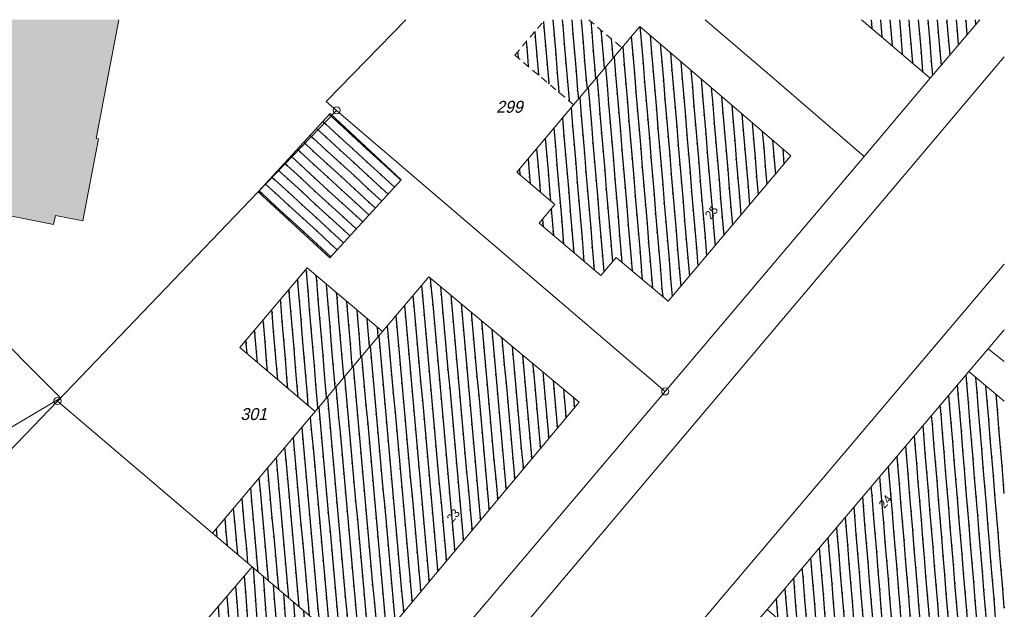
# Model space of a CAD drawing. Extents: x 353221 to 353633, y 5707812 to 5707954.
# Tile 35 of 35: x 353534 to 353586, y 5707923 to 5707954. Entities that reach past the tile are written whole.
import ezdxf

# ---------------------------------------------------------------- set-up
doc = ezdxf.new("R2010")
doc.units = 0
doc.header["$MEASUREMENT"] = 0
doc.linetypes.add('LINE_LT_6', pattern=[0.62, 0.37, -0.25])
for name, color, linetype in [('ALK', 7, 'Continuous'), ('Gebäude', 7, 'Continuous'), ('ZL_Linien', 7, 'Continuous')]:
    doc.layers.add(name, color=color, linetype=linetype)
doc.styles.add('2001', font='txt', dxfattribs={"oblique": 13.5, "height": 1})
doc.styles.add('2003', font='txt', dxfattribs={"height": 1})

msp = doc.modelspace()

# ---------------------------------------------------------------- hatches: boundary and pattern name
at = {"layer": 'Gebäude', "true_color": 0xff0000}
h = msp.add_hatch(dxfattribs=at)
h.set_pattern_fill('STRATIS_AreaStyle317', color=1, style=0, pattern_type=2)
h.set_pattern_definition([(-146.2796, (353487.105, 5707954.08415), (-0.1383078, -0.6934486), [0, 0, 1])])
h.paths.add_polyline_path([(353497.327, 5707954.084), (353539.082, 5707954.084), (353537.884, 5707947.789), (353538.003, 5707947.764), (353537.173, 5707943.416), (353535.725, 5707943.705), (353535.625, 5707943.219), (353531.001, 5707944.139), (353531.101, 5707944.625), (353507.862, 5707949.26), (353504.128, 5707929.772), (353504.366, 5707929.723), (353502.543, 5707920.212), (353502.295, 5707920.253), (353498.574, 5707900.836), (353498.822, 5707900.795), (353497.855, 5707895.783), (353497.617, 5707895.832), (353487.105, 5707897.843), (353488.11, 5707903.035), (353488.338, 5707902.995), (353492.012, 5707922.245), (353491.764, 5707922.295), (353493.586, 5707931.795), (353493.824, 5707931.745), (353497.547, 5707951.183), (353496.802, 5707951.323)])
h = msp.add_hatch(dxfattribs=at)
h.set_pattern_fill('STRATIS_AreaStyle323', color=1, style=0, pattern_type=2)
h.set_pattern_definition([(-85.167, (353560.084, 5707954.08415), (0.54035, -0.456094), [0, 0, 1])])
h.paths.add_polyline_path([(353563.995, 5707954.084), (353561.673, 5707954.084), (353560.084, 5707952.202), (353563.197, 5707949.573), (353565.752, 5707952.6)])
h = msp.add_hatch(dxfattribs=at)
h.set_pattern_fill('STRATIS_AreaStyle324', color=1, style=0, pattern_type=2)
h.set_pattern_definition([(-85.1873, (353560.189, 5707953.731), (0.540186, -0.456288), [0, 0, 1])])
h.paths.add_polyline_path([(353565.752, 5707952.6), (353563.197, 5707949.573), (353560.189, 5707946.004), (353562.209, 5707944.28), (353561.378, 5707943.294), (353564.635, 5707940.518), (353565.453, 5707941.482), (353568.21, 5707939.151), (353574.72, 5707946.858), (353571.938, 5707949.245), (353566.709, 5707953.731)])
h = msp.add_hatch(dxfattribs=at)
h.set_pattern_fill('STRATIS_AreaStyle353', color=1, style=0, pattern_type=2)
h.set_pattern_definition([(-85.223, (353578.46417, 5707954.08415), (0.539904, -0.456622), [0, 0, 1])])
h.paths.add_polyline_path([(353584.729, 5707954.084), (353578.464, 5707954.084), (353582.102, 5707950.978)])
h = msp.add_hatch(dxfattribs=at)
h.set_pattern_fill('STRATIS_AreaStyle325', color=1, style=0, pattern_type=2)
h.set_pattern_definition([(-42.518, (353546.473, 5707949.116), (0.706443, 0.030622), [0, 0, 1])])
h.paths.add_polyline_path([(353554.06, 5707945.592), (353550.294, 5707949.116), (353546.473, 5707944.95), (353550.275, 5707941.464)])
h = msp.add_hatch(dxfattribs=at)
h.set_pattern_fill('STRATIS_AreaStyle322', color=1, style=0, pattern_type=2)
h.set_pattern_definition([(-265.2047, (353545.503, 5707940.92), (-0.540048, 0.456452), [0, 0, 1])])
h.paths.add_polyline_path([(353553.069, 5707937.544), (353549.074, 5707940.92), (353545.503, 5707936.695), (353549.487, 5707933.305)])
h = msp.add_hatch(dxfattribs=at)
h.set_pattern_fill('STRATIS_AreaStyle321', color=1, style=0, pattern_type=2)
h.set_pattern_definition([(-84.861, (353544.045, 5707940.442), (0.542777, -0.453203), [0, 0, 1])])
h.paths.add_polyline_path([(353563.498, 5707933.801), (353555.518, 5707940.442), (353553.069, 5707937.544), (353549.487, 5707933.305), (353544.045, 5707926.865), (353546.152, 5707925.068), (353552.028, 5707920.064)])
h = msp.add_hatch(dxfattribs=at)
h.set_pattern_fill('STRATIS_AreaStyle354', color=1, style=0, pattern_type=2)
h.set_pattern_definition([(-265.2897, (353573.462, 5707935.423), (-0.53937, 0.457252), [0, 0, 1])])
h.paths.add_polyline_path([(353586.035, 5707919.364), (353586.035, 5707933.864), (353584.153, 5707935.423), (353573.462, 5707922.812), (353581.368, 5707915.99), (353584.851, 5707912.985), (353586.035, 5707912.355), (353586.035, 5707915.539), (353584.14, 5707917.127)])
h = msp.add_hatch(dxfattribs=at)
h.set_pattern_fill('STRATIS_AreaStyle320', color=1, style=0, pattern_type=2)
h.set_pattern_definition([(-85.6695, (353536.666, 5707925.068), (0.536327, -0.460818), [0, 0, 1])])
h.paths.add_polyline_path([(353546.692, 5707909.287), (353554.29, 5707918.13), (353552.028, 5707920.064), (353546.152, 5707925.068), (353541.465, 5707919.607), (353539.639, 5707921.183), (353536.666, 5707917.733)])

# ---------------------------------------------------------------- linework, layer by layer
at = {"layer": 'ALK', "color": 1, "lineweight": 18, "true_color": 0xff0000}
for points in [[(353338.914, 5707954.084), (353331.532, 5707909.591), (353354.915, 5707905.115), (353369.702, 5707902.282), (353426.952, 5707891.299), (353491.369, 5707878.939), (353516.874, 5707873.934), (353521.891, 5707879.894), (353526.985, 5707885.943), (353532.535, 5707892.535), (353535.309, 5707895.83), (353540.449, 5707901.936), (353541.152, 5707902.771), (353536.668, 5707906.617), (353532.493, 5707910.19), (353532.272, 5707910.389), (353521.855, 5707919.321), (353535.83, 5707933.866), (353546.473, 5707944.95), (353550.63, 5707949.278), (353550.074, 5707949.754), (353554.297, 5707954.084)], [(353584.729, 5707954.084), (353582.102, 5707950.978), (353578.6, 5707946.839), (353568.053, 5707934.374), (353554.29, 5707918.13), (353546.692, 5707909.287), (353544.192, 5707906.388), (353541.152, 5707902.771), (353540.449, 5707901.936), (353535.309, 5707895.83), (353532.535, 5707892.535), (353526.985, 5707885.943), (353521.891, 5707879.894), (353516.874, 5707873.934), (353514.114, 5707871.159), (353505.949, 5707862.982), (353502.648, 5707859.675), (353490.341, 5707847.346), (353484.965, 5707841.961), (353469.016, 5707817.132), (353465.452, 5707811.584)], [(353554.297, 5707954.084), (353550.074, 5707949.754), (353550.63, 5707949.278), (353568.053, 5707934.374), (353578.6, 5707946.839), (353573.579, 5707951.157), (353570.167, 5707954.084)], [(353570.167, 5707954.084), (353573.579, 5707951.157), (353578.6, 5707946.839), (353582.102, 5707950.978), (353584.729, 5707954.084)], [(353477.173, 5707811.584), (353492.843, 5707836.16), (353502.645, 5707844.712), (353518.829, 5707859.049), (353520.379, 5707860.493), (353521.592, 5707861.622), (353538.092, 5707881.091), (353546.996, 5707891.596), (353547.304, 5707891.959), (353550.205, 5707895.38), (353550.235, 5707895.415), (353554.072, 5707899.942), (353563.747, 5707911.352), (353566.052, 5707914.071), (353573.462, 5707922.812), (353584.153, 5707935.423), (353585.179, 5707936.633), (353586.035, 5707937.643)], [(353586.035, 5707935.964), (353585.179, 5707936.633), (353586.035, 5707937.643)], [(353586.035, 5707912.355), (353584.851, 5707912.985), (353581.368, 5707915.99), (353573.462, 5707922.812), (353584.153, 5707935.423), (353585.179, 5707936.633), (353586.035, 5707935.964)]]:
    msp.add_lwpolyline(points, dxfattribs=at)
for points in [[(353568.053, 5707934.374), (353550.63, 5707949.278), (353546.473, 5707944.95), (353535.83, 5707933.866), (353544.045, 5707926.865), (353546.152, 5707925.068), (353552.028, 5707920.064), (353554.29, 5707918.13), (353568.053, 5707934.374)], [(353544.192, 5707906.388), (353546.692, 5707909.287), (353554.29, 5707918.13), (353552.028, 5707920.064), (353546.152, 5707925.068), (353544.045, 5707926.865), (353535.83, 5707933.866), (353521.855, 5707919.321), (353532.272, 5707910.389), (353532.493, 5707910.19), (353536.668, 5707906.617), (353541.152, 5707902.771), (353544.192, 5707906.388)]]:
    msp.add_lwpolyline(points, close=True, dxfattribs=at)
for points in [[(353550.443, 5707949.278, 1), (353550.818, 5707949.278, 1), (353550.443, 5707949.278)], [(353567.866, 5707934.374, 1), (353568.241, 5707934.374, 1), (353567.866, 5707934.374)], [(353535.643, 5707933.866, 1), (353536.018, 5707933.866, 1), (353535.643, 5707933.866)]]:
    msp.add_lwpolyline(points, format="xyb", close=True, dxfattribs=at)
at = {"layer": 'Gebäude', "color": 1, "linetype": 'LINE_LT_6', "lineweight": 18, "true_color": 0xff0000}
msp.add_line((353563.995, 5707954.084), (353565.752, 5707952.6), dxfattribs=at)
at = {"layer": 'Gebäude', "color": 1, "lineweight": 18, "true_color": 0xff0000}
msp.add_line((353563.197, 5707949.573), (353565.752, 5707952.6), dxfattribs=at)
for points in [[(353531.001, 5707944.139), (353535.625, 5707943.219), (353535.725, 5707943.705), (353537.173, 5707943.416), (353538.003, 5707947.764), (353537.884, 5707947.789), (353539.082, 5707954.084)], [(353578.464, 5707954.084), (353582.102, 5707950.978), (353584.729, 5707954.084)], [(353586.035, 5707933.864), (353584.153, 5707935.423), (353573.462, 5707922.812), (353581.368, 5707915.99), (353584.851, 5707912.985), (353586.035, 5707912.355)]]:
    msp.add_lwpolyline(points, dxfattribs=at)
at = {"layer": 'Gebäude', "color": 1, "linetype": 'LINE_LT_6', "lineweight": 18, "true_color": 0xff0000}
msp.add_lwpolyline([(353563.197, 5707949.573), (353560.084, 5707952.202), (353561.673, 5707954.084)], dxfattribs=at)
at = {"layer": 'Gebäude', "color": 1, "lineweight": 18, "true_color": 0xff0000}
for points in [[(353565.752, 5707952.6), (353563.197, 5707949.573), (353560.189, 5707946.004), (353562.209, 5707944.28), (353561.378, 5707943.294), (353564.635, 5707940.518), (353565.453, 5707941.482), (353568.21, 5707939.151), (353574.72, 5707946.858), (353571.938, 5707949.245), (353566.709, 5707953.731), (353565.752, 5707952.6)], [(353554.06, 5707945.592), (353550.294, 5707949.116), (353546.473, 5707944.95), (353550.275, 5707941.464), (353554.06, 5707945.592)], [(353553.069, 5707937.544), (353549.074, 5707940.92), (353545.503, 5707936.695), (353549.487, 5707933.305), (353553.069, 5707937.544)], [(353563.498, 5707933.801), (353555.518, 5707940.442), (353553.069, 5707937.544), (353549.487, 5707933.305), (353544.045, 5707926.865), (353546.152, 5707925.068), (353552.028, 5707920.064), (353563.498, 5707933.801)], [(353546.692, 5707909.287), (353554.29, 5707918.13), (353552.028, 5707920.064), (353546.152, 5707925.068), (353541.465, 5707919.607), (353539.639, 5707921.183), (353536.666, 5707917.733), (353546.692, 5707909.287)]]:
    msp.add_lwpolyline(points, close=True, dxfattribs=at)
at = {"layer": 'ZL_Linien', "color": 254, "lineweight": 13, "true_color": 0xdcdcdc}
msp.add_lwpolyline([(353586.035, 5707941.117), (353537.631, 5707883.984)], dxfattribs=at)
for points in [[(353530.466, 5707908.249, 0), (353534.869, 5707904.509, 0), (353537.79, 5707902.049, 0), (353538.547, 5707901.547, 0), (353539.178, 5707901.259, 0), (353539.733, 5707901.023, 0), (353540.26, 5707900.901, 0), (353540.849, 5707900.847, 0), (353541.566, 5707900.858, 0), (353542.232, 5707900.94, 0), (353542.729, 5707901.106, 0), (353543.069, 5707901.271, 0), (353543.363, 5707901.528, 0), (353543.645, 5707901.823, 0), (353545.263, 5707903.855, 0), (353586.035, 5707952.109, 0)], [(353527.266, 5707942.76, 0), (353535.992, 5707934.034, 0), (353535.998, 5707934.028, 0), (353529.149, 5707929.969, 0)]]:
    msp.add_polyline3d(points, dxfattribs=at)

# ---------------------------------------------------------------- texts
at = {"layer": 'ALK', "color": 1, "true_color": 0xff0000, "char_height": 0.63, "attachment_point": 5, "line_spacing_factor": 0.959981, "style": '2001'}
for s, insert in [('299', (353559.795, 5707949.46)), ('301', (353546.233, 5707933.168))]:
    msp.add_mtext(s, dxfattribs=dict(at, insert=insert))
at = {"layer": 'Gebäude', "color": 7, "true_color": 0xffffff, "char_height": 0.45, "attachment_point": 5, "line_spacing_factor": 0.959981, "style": '2003'}
for s, insert, rotation in [('25', (353570.51, 5707943.864), 50.1391), ('24', (353579.723, 5707928.533), 49.888), ('23', (353556.816, 5707927.791), 50.1391)]:
    msp.add_mtext(s, dxfattribs=dict(at, insert=insert, rotation=rotation))

doc.saveas('drawing.dxf')
